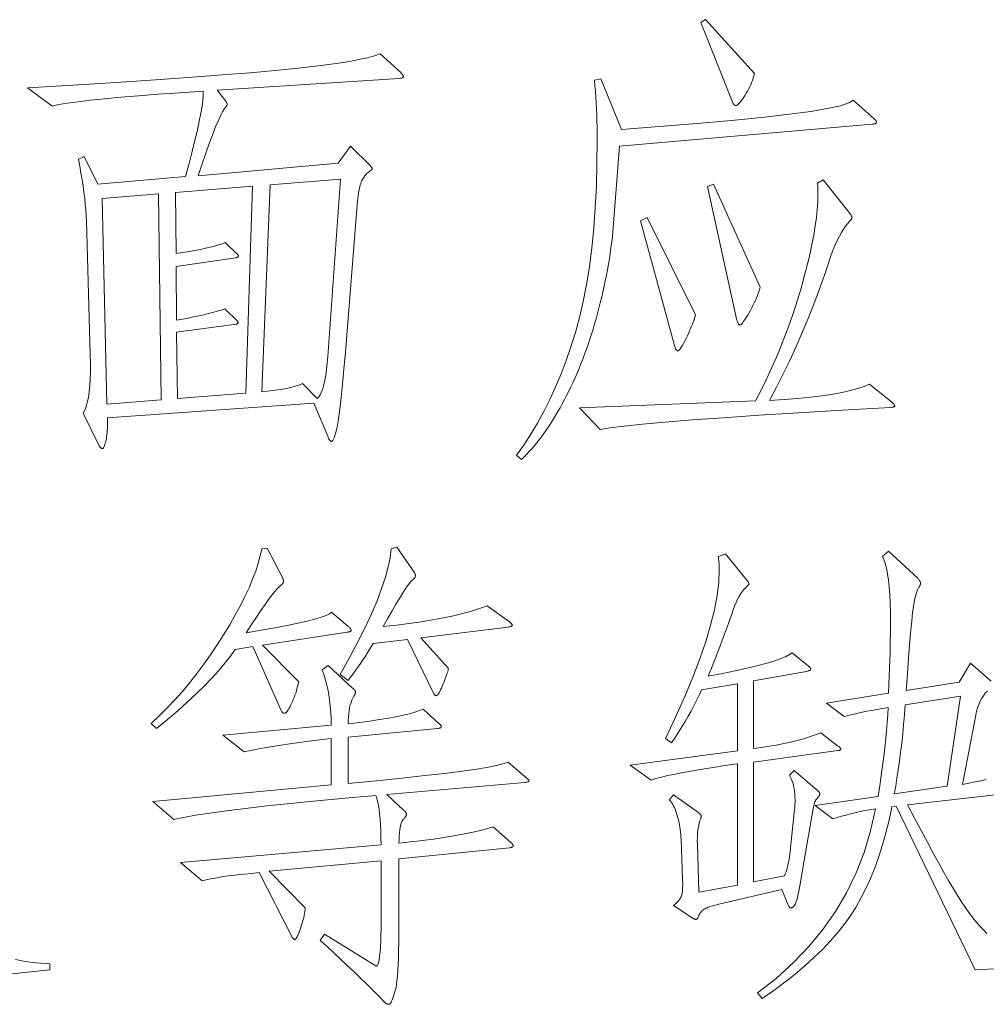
# Model space of a CAD drawing. Extents: x 0 to 1189, y 0 to 841.
# Tile 22 of 132: x 51 to 62, y 81 to 92. Entities that reach past the tile are written whole.
import ezdxf

# ---------------------------------------------------------------- set-up
doc = ezdxf.new("R2010")
doc.units = 0

msp = doc.modelspace()

# ---------------------------------------------------------------- linework, layer by layer
at = {"color": 7, "lineweight": 13}
for points in [[(59.462, 91.159), (59.456, 91.134), (59.448, 91.109), (59.439, 91.084), (59.43, 91.06), (59.42, 91.036), (59.409, 91.012), (59.397, 90.988), (59.385, 90.965), (59.371, 90.942), (59.357, 90.919), (59.342, 90.897), (59.329, 90.878), (59.317, 90.861), (59.305, 90.846), (59.295, 90.834), (59.285, 90.824), (59.277, 90.816), (59.269, 90.81), (59.262, 90.807), (59.256, 90.805), (59.251, 90.806), (59.246, 90.807), (59.242, 90.81), (59.237, 90.813), (59.233, 90.817), (59.229, 90.823), (59.225, 90.829), (59.221, 90.836), (59.217, 90.844), (59.214, 90.853), (58.866, 91.724), (58.919, 91.756)], [(55.545, 91.17), (55.551, 91.164), (55.557, 91.158), (55.561, 91.152), (55.566, 91.147), (55.569, 91.143), (55.572, 91.138), (55.574, 91.134), (55.576, 91.131), (55.577, 91.128), (55.577, 91.125), (55.576, 91.122), (55.575, 91.12), (55.573, 91.118), (55.569, 91.116), (55.565, 91.114), (55.56, 91.112), (55.554, 91.11), (55.547, 91.109), (55.538, 91.107), (55.529, 91.106), (53.513, 90.974), (53.608, 90.853), (53.611, 90.849), (53.614, 90.845), (53.616, 90.841), (53.618, 90.837), (53.62, 90.834), (53.621, 90.83), (53.622, 90.827), (53.623, 90.824), (53.624, 90.821), (53.624, 90.819), (53.624, 90.816), (53.623, 90.813), (53.623, 90.811), (53.622, 90.808), (53.621, 90.806), (53.62, 90.804), (53.619, 90.801), (53.617, 90.799), (53.615, 90.797), (53.613, 90.795), (53.595, 90.772), (53.574, 90.737), (53.55, 90.691), (53.523, 90.632), (53.493, 90.561), (53.46, 90.479), (53.425, 90.384), (53.387, 90.278), (53.346, 90.16), (53.302, 90.029), (54.854, 90.167), (54.991, 90.357), (55.213, 90.135), (55.216, 90.132), (55.218, 90.129), (55.221, 90.126), (55.223, 90.123), (55.225, 90.12), (55.226, 90.118), (55.227, 90.115), (55.228, 90.113), (55.228, 90.111), (55.229, 90.109), (55.228, 90.106), (55.227, 90.103), (55.224, 90.1), (55.221, 90.096), (55.217, 90.091), (55.211, 90.086), (55.205, 90.081), (55.198, 90.075), (55.19, 90.068), (55.181, 90.061), (55.172, 90.053), (55.163, 90.045), (55.154, 90.036), (55.146, 90.027), (55.139, 90.017), (55.132, 90.006), (55.125, 89.995), (55.118, 89.983), (55.113, 89.971), (55.107, 89.958), (55.102, 89.944), (55.097, 89.927), (55.092, 89.908), (55.088, 89.886), (55.083, 89.862), (55.079, 89.836), (55.075, 89.808), (55.072, 89.777), (55.068, 89.743), (55.065, 89.707), (54.933, 88.076), (54.917, 87.889), (54.901, 87.721), (54.886, 87.573), (54.87, 87.444), (54.855, 87.336), (54.84, 87.247), (54.825, 87.178), (54.81, 87.128), (54.795, 87.099), (54.78, 87.089), (54.777, 87.089), (54.773, 87.09), (54.77, 87.092), (54.767, 87.094), (54.764, 87.097), (54.761, 87.1), (54.758, 87.105), (54.754, 87.109), (54.751, 87.115), (54.748, 87.121), (54.584, 87.511), (52.299, 87.348), (52.299, 87.318), (52.3, 87.289), (52.299, 87.261), (52.299, 87.235), (52.297, 87.21), (52.295, 87.186), (52.293, 87.163), (52.29, 87.142), (52.287, 87.121), (52.283, 87.102), (52.279, 87.085), (52.274, 87.069), (52.27, 87.055), (52.266, 87.043), (52.262, 87.033), (52.258, 87.025), (52.255, 87.018), (52.251, 87.013), (52.247, 87.011), (52.243, 87.01), (52.24, 87.01), (52.236, 87.011), (52.232, 87.013), (52.229, 87.015), (52.225, 87.018), (52.222, 87.021), (52.219, 87.025), (52.215, 87.03), (52.212, 87.035), (52.209, 87.041), (52.029, 87.4), (52.047, 87.434), (52.063, 87.474), (52.076, 87.521), (52.088, 87.575), (52.097, 87.637), (52.104, 87.705), (52.108, 87.781), (52.11, 87.863), (52.111, 87.953), (52.109, 88.05), (52.066, 89.528), (52.064, 89.587), (52.059, 89.648), (52.054, 89.712), (52.047, 89.777), (52.039, 89.845), (52.029, 89.914), (52.018, 89.986), (52.006, 90.06), (51.992, 90.136), (51.977, 90.214), (52.04, 90.241), (52.193, 89.934), (53.164, 90.019), (53.203, 90.164), (53.238, 90.298), (53.268, 90.421), (53.294, 90.532), (53.316, 90.633), (53.334, 90.721), (53.347, 90.799), (53.355, 90.865), (53.36, 90.92), (53.36, 90.964), (53.101, 90.947), (52.862, 90.93), (52.644, 90.914), (52.446, 90.897), (52.268, 90.881), (52.111, 90.864), (51.974, 90.848), (51.858, 90.832), (51.762, 90.816), (51.686, 90.8), (51.412, 91.001), (51.732, 91.02), (52.039, 91.038), (52.333, 91.057), (52.615, 91.076), (52.884, 91.094), (53.14, 91.112), (53.384, 91.13), (53.615, 91.148), (53.833, 91.165), (54.038, 91.183), (54.23, 91.2), (54.408, 91.218), (54.571, 91.237), (54.721, 91.256), (54.856, 91.275), (54.977, 91.294), (55.083, 91.314), (55.176, 91.334), (55.254, 91.355), (55.318, 91.376)], [(60.787, 90.658), (60.792, 90.652), (60.797, 90.648), (60.801, 90.643), (60.804, 90.639), (60.807, 90.635), (60.81, 90.631), (60.811, 90.627), (60.813, 90.624), (60.813, 90.621), (60.814, 90.618), (60.813, 90.615), (60.812, 90.613), (60.809, 90.611), (60.806, 90.609), (60.802, 90.607), (60.797, 90.605), (60.79, 90.603), (60.783, 90.602), (60.775, 90.601), (60.766, 90.6), (57.968, 90.357), (57.889, 89.359), (57.881, 89.297), (57.873, 89.235), (57.864, 89.173), (57.855, 89.111), (57.844, 89.049), (57.833, 88.988), (57.822, 88.927), (57.81, 88.866), (57.797, 88.805), (57.784, 88.744), (57.77, 88.684), (57.755, 88.624), (57.74, 88.564), (57.724, 88.505), (57.708, 88.447), (57.692, 88.389), (57.675, 88.332), (57.657, 88.275), (57.639, 88.219), (57.62, 88.163), (57.601, 88.108), (57.581, 88.054), (57.561, 88), (57.54, 87.947), (57.519, 87.895), (57.497, 87.844), (57.475, 87.793), (57.453, 87.743), (57.43, 87.694), (57.406, 87.646), (57.382, 87.598), (57.358, 87.552), (57.334, 87.506), (57.309, 87.461), (57.284, 87.418), (57.259, 87.375), (57.233, 87.333), (57.208, 87.292), (57.182, 87.252), (57.155, 87.213), (57.129, 87.175), (57.102, 87.138), (57.075, 87.103), (57.048, 87.069), (57.021, 87.036), (56.993, 87.004), (56.965, 86.973), (56.937, 86.944), (56.909, 86.915), (56.881, 86.888), (56.828, 86.936), (56.909, 87.049), (56.986, 87.168), (57.06, 87.291), (57.13, 87.419), (57.197, 87.553), (57.26, 87.691), (57.32, 87.835), (57.377, 87.983), (57.43, 88.137), (57.48, 88.295), (57.526, 88.461), (57.566, 88.638), (57.603, 88.825), (57.634, 89.022), (57.66, 89.23), (57.682, 89.449), (57.699, 89.677), (57.711, 89.916), (57.718, 90.166), (57.72, 90.425), (57.72, 90.497), (57.719, 90.567), (57.717, 90.635), (57.715, 90.703), (57.712, 90.77), (57.709, 90.835), (57.705, 90.899), (57.7, 90.963), (57.695, 91.024), (57.689, 91.085), (57.762, 91.101), (57.989, 90.541), (58.454, 90.576), (58.873, 90.61), (59.245, 90.644), (59.571, 90.677), (59.85, 90.709), (60.084, 90.741), (60.271, 90.772), (60.412, 90.803), (60.507, 90.834), (60.555, 90.864)], [(53.903, 89.913), (53.054, 89.845), (53.059, 89.169), (53.133, 89.18), (53.202, 89.191), (53.267, 89.202), (53.328, 89.214), (53.385, 89.226), (53.437, 89.238), (53.485, 89.251), (53.528, 89.264), (53.568, 89.277), (53.603, 89.29), (53.729, 89.169), (53.733, 89.165), (53.737, 89.161), (53.74, 89.157), (53.743, 89.154), (53.745, 89.15), (53.747, 89.147), (53.748, 89.145), (53.75, 89.142), (53.75, 89.139), (53.75, 89.137), (53.75, 89.135), (53.749, 89.133), (53.748, 89.131), (53.745, 89.13), (53.742, 89.128), (53.739, 89.126), (53.735, 89.125), (53.73, 89.124), (53.725, 89.123), (53.719, 89.121), (53.059, 89.026), (53.064, 88.43), (53.129, 88.442), (53.192, 88.454), (53.252, 88.466), (53.309, 88.478), (53.364, 88.491), (53.416, 88.503), (53.465, 88.516), (53.512, 88.53), (53.556, 88.543), (53.597, 88.557), (53.735, 88.425), (53.737, 88.422), (53.738, 88.42), (53.74, 88.418), (53.741, 88.416), (53.742, 88.414), (53.743, 88.412), (53.744, 88.41), (53.745, 88.408), (53.745, 88.406), (53.745, 88.403), (53.745, 88.401), (53.744, 88.399), (53.743, 88.398), (53.742, 88.396), (53.74, 88.394), (53.737, 88.393), (53.735, 88.391), (53.732, 88.39), (53.728, 88.389), (53.724, 88.388), (53.064, 88.298), (53.075, 87.564), (53.83, 87.622)], [(54.88, 89.992), (54.099, 89.929), (54.009, 87.638), (54.072, 87.645), (54.13, 87.652), (54.185, 87.659), (54.235, 87.668), (54.282, 87.676), (54.325, 87.686), (54.364, 87.695), (54.399, 87.706), (54.43, 87.716), (54.458, 87.728), (54.621, 87.564), (54.639, 87.582), (54.655, 87.606), (54.67, 87.637), (54.683, 87.674), (54.695, 87.717), (54.706, 87.767), (54.716, 87.823), (54.724, 87.885), (54.732, 87.954), (54.738, 88.029)], [(60.983, 87.522), (60.989, 87.517), (60.994, 87.512), (60.999, 87.507), (61.003, 87.503), (61.006, 87.499), (61.009, 87.495), (61.011, 87.491), (61.013, 87.488), (61.014, 87.485), (61.014, 87.482), (61.014, 87.48), (61.012, 87.477), (61.01, 87.475), (61.007, 87.473), (61.002, 87.471), (60.997, 87.469), (60.991, 87.468), (60.984, 87.466), (60.976, 87.465), (60.967, 87.464), (60.434, 87.434), (59.948, 87.405), (59.509, 87.378), (59.117, 87.351), (58.772, 87.327), (58.474, 87.303), (58.223, 87.281), (58.019, 87.259), (57.862, 87.24), (57.752, 87.221), (57.525, 87.459), (59.473, 87.538), (59.535, 87.657), (59.594, 87.777), (59.651, 87.898), (59.706, 88.021), (59.757, 88.145), (59.806, 88.271), (59.853, 88.398), (59.897, 88.526), (59.938, 88.655), (59.977, 88.786), (60.013, 88.915), (60.044, 89.038), (60.073, 89.155), (60.097, 89.267), (60.118, 89.373), (60.134, 89.473), (60.148, 89.568), (60.157, 89.657), (60.163, 89.74), (60.164, 89.818), (60.164, 89.833), (60.164, 89.847), (60.164, 89.861), (60.164, 89.874), (60.163, 89.887), (60.163, 89.899), (60.162, 89.911), (60.161, 89.923), (60.16, 89.934), (60.159, 89.945), (60.222, 89.982), (60.508, 89.623), (60.514, 89.616), (60.519, 89.609), (60.524, 89.602), (60.528, 89.596), (60.531, 89.591), (60.534, 89.585), (60.536, 89.58), (60.538, 89.576), (60.539, 89.571), (60.539, 89.567), (60.539, 89.564), (60.538, 89.56), (60.537, 89.556), (60.536, 89.552), (60.534, 89.548), (60.532, 89.544), (60.529, 89.54), (60.526, 89.536), (60.522, 89.532), (60.518, 89.528), (60.494, 89.502), (60.47, 89.472), (60.447, 89.438), (60.424, 89.4), (60.401, 89.359), (60.378, 89.314), (60.356, 89.265), (60.334, 89.212), (60.312, 89.155), (60.291, 89.095), (60.236, 88.93), (60.178, 88.768), (60.118, 88.607), (60.055, 88.449), (59.99, 88.293), (59.922, 88.138), (59.852, 87.986), (59.779, 87.837), (59.704, 87.689), (59.626, 87.543), (59.79, 87.553), (59.942, 87.565), (60.083, 87.579), (60.211, 87.595), (60.328, 87.612), (60.433, 87.63), (60.526, 87.651), (60.607, 87.673), (60.677, 87.697), (60.735, 87.722)], [(59.526, 88.794), (59.516, 88.765), (59.505, 88.736), (59.495, 88.707), (59.483, 88.678), (59.471, 88.65), (59.458, 88.621), (59.445, 88.594), (59.431, 88.566), (59.417, 88.539), (59.402, 88.512), (59.387, 88.486), (59.373, 88.463), (59.36, 88.443), (59.349, 88.426), (59.338, 88.411), (59.329, 88.399), (59.32, 88.389), (59.313, 88.382), (59.307, 88.378), (59.301, 88.377), (59.297, 88.378), (59.292, 88.38), (59.288, 88.383), (59.284, 88.388), (59.28, 88.394), (59.276, 88.402), (59.272, 88.411), (59.268, 88.421), (59.265, 88.433), (59.262, 88.446), (58.94, 89.908), (59.008, 89.934)], [(52.895, 87.548), (52.864, 89.829), (52.241, 89.776), (52.293, 87.501)], [(58.808, 88.488), (58.801, 88.463), (58.793, 88.439), (58.785, 88.414), (58.776, 88.388), (58.766, 88.363), (58.755, 88.337), (58.744, 88.31), (58.732, 88.284), (58.719, 88.257), (58.705, 88.229), (58.691, 88.203), (58.678, 88.18), (58.667, 88.159), (58.656, 88.141), (58.646, 88.126), (58.637, 88.114), (58.63, 88.104), (58.623, 88.097), (58.617, 88.093), (58.612, 88.092), (58.608, 88.093), (58.604, 88.094), (58.6, 88.097), (58.596, 88.101), (58.593, 88.107), (58.589, 88.113), (58.585, 88.12), (58.582, 88.129), (58.579, 88.139), (58.575, 88.15), (58.201, 89.528), (58.275, 89.565)], [(54.965, 85.041), (54.971, 85.036), (54.976, 85.031), (54.981, 85.026), (54.985, 85.021), (54.988, 85.017), (54.991, 85.013), (54.993, 85.009), (54.995, 85.005), (54.996, 85.002), (54.996, 84.998), (54.996, 84.995), (54.995, 84.993), (54.992, 84.99), (54.989, 84.988), (54.986, 84.985), (54.981, 84.983), (54.976, 84.981), (54.969, 84.98), (54.962, 84.979), (54.954, 84.977), (54.014, 84.835), (54.416, 84.428), (54.41, 84.402), (54.404, 84.377), (54.397, 84.351), (54.39, 84.327), (54.383, 84.302), (54.374, 84.279), (54.366, 84.255), (54.356, 84.232), (54.347, 84.21), (54.336, 84.188), (54.326, 84.168), (54.316, 84.149), (54.307, 84.133), (54.299, 84.119), (54.291, 84.107), (54.283, 84.097), (54.277, 84.09), (54.27, 84.084), (54.265, 84.081), (54.26, 84.08), (54.255, 84.08), (54.251, 84.081), (54.246, 84.083), (54.242, 84.086), (54.238, 84.089), (54.234, 84.093), (54.23, 84.098), (54.227, 84.104), (54.223, 84.11), (54.22, 84.117), (53.909, 84.819), (53.713, 84.787), (53.66, 84.712), (53.599, 84.634), (53.531, 84.553), (53.455, 84.47), (53.372, 84.383), (53.281, 84.294), (53.182, 84.203), (53.077, 84.108), (52.963, 84.011), (52.842, 83.911), (52.784, 83.969), (52.873, 84.053), (52.96, 84.14), (53.045, 84.23), (53.128, 84.323), (53.209, 84.42), (53.288, 84.519), (53.365, 84.622), (53.44, 84.728), (53.513, 84.836), (53.584, 84.948), (53.652, 85.06), (53.713, 85.168), (53.77, 85.272), (53.821, 85.373), (53.866, 85.47), (53.906, 85.564), (53.94, 85.654), (53.968, 85.74), (53.991, 85.822), (54.009, 85.901), (54.067, 85.906), (54.236, 85.584), (54.238, 85.579), (54.24, 85.574), (54.241, 85.569), (54.243, 85.564), (54.244, 85.559), (54.245, 85.555), (54.246, 85.55), (54.246, 85.546), (54.247, 85.541), (54.247, 85.537), (54.246, 85.533), (54.245, 85.529), (54.244, 85.524), (54.242, 85.52), (54.239, 85.516), (54.235, 85.512), (54.231, 85.507), (54.226, 85.503), (54.221, 85.499), (54.215, 85.495), (54.198, 85.481), (54.176, 85.459), (54.15, 85.428), (54.119, 85.388), (54.083, 85.34), (54.043, 85.284), (53.998, 85.219), (53.948, 85.145), (53.894, 85.063), (53.835, 84.972), (54.002, 85), (54.153, 85.027), (54.288, 85.052), (54.407, 85.077), (54.509, 85.1), (54.596, 85.122), (54.666, 85.143), (54.72, 85.163), (54.758, 85.182), (54.78, 85.199)], [(56.749, 85.094), (56.755, 85.088), (56.76, 85.083), (56.765, 85.079), (56.769, 85.075), (56.773, 85.07), (56.775, 85.067), (56.778, 85.063), (56.779, 85.06), (56.78, 85.057), (56.781, 85.054), (56.78, 85.051), (56.779, 85.049), (56.776, 85.047), (56.773, 85.045), (56.769, 85.043), (56.763, 85.041), (56.757, 85.039), (56.75, 85.038), (56.742, 85.037), (56.733, 85.035), (55.767, 84.914), (56.073, 84.576), (56.072, 84.567), (56.069, 84.556), (56.066, 84.543), (56.061, 84.528), (56.056, 84.512), (56.05, 84.494), (56.042, 84.474), (56.034, 84.453), (56.025, 84.43), (56.015, 84.405), (56.005, 84.38), (55.995, 84.358), (55.986, 84.339), (55.978, 84.322), (55.97, 84.308), (55.963, 84.296), (55.957, 84.287), (55.951, 84.28), (55.946, 84.277), (55.941, 84.275), (55.937, 84.276), (55.933, 84.276), (55.929, 84.278), (55.926, 84.279), (55.923, 84.282), (55.92, 84.285), (55.917, 84.288), (55.914, 84.292), (55.912, 84.297), (55.91, 84.302), (55.619, 84.898), (55.239, 84.851), (55.211, 84.804), (55.182, 84.758), (55.154, 84.714), (55.127, 84.672), (55.099, 84.63), (55.072, 84.59), (55.045, 84.552), (55.018, 84.515), (54.991, 84.479), (54.965, 84.444), (54.875, 84.508), (54.976, 84.691), (55.068, 84.864), (55.15, 85.028), (55.221, 85.182), (55.283, 85.326), (55.334, 85.46), (55.376, 85.585), (55.407, 85.7), (55.428, 85.806), (55.44, 85.901), (55.503, 85.917), (55.693, 85.643), (55.696, 85.638), (55.699, 85.634), (55.701, 85.63), (55.703, 85.626), (55.705, 85.621), (55.706, 85.617), (55.707, 85.613), (55.708, 85.609), (55.709, 85.605), (55.709, 85.6), (55.709, 85.596), (55.707, 85.592), (55.706, 85.587), (55.703, 85.583), (55.7, 85.578), (55.696, 85.573), (55.691, 85.568), (55.685, 85.563), (55.679, 85.558), (55.672, 85.553), (55.659, 85.541), (55.642, 85.52), (55.621, 85.491), (55.595, 85.453), (55.565, 85.406), (55.531, 85.351), (55.492, 85.286), (55.449, 85.213), (55.402, 85.131), (55.35, 85.041), (55.498, 85.057), (55.639, 85.075), (55.773, 85.094), (55.899, 85.115), (56.018, 85.137), (56.129, 85.16), (56.233, 85.185), (56.33, 85.211), (56.419, 85.239), (56.501, 85.268)], [(60.386, 83.668), (59.452, 83.541), (59.452, 82.216), (59.795, 82.28), (59.803, 82.302), (59.811, 82.325), (59.818, 82.348), (59.824, 82.371), (59.831, 82.395), (59.836, 82.419), (59.841, 82.443), (59.846, 82.467), (59.85, 82.492), (59.853, 82.517), (59.906, 83.019), (59.907, 83.028), (59.908, 83.038), (59.908, 83.048), (59.909, 83.058), (59.91, 83.068), (59.91, 83.078), (59.911, 83.088), (59.911, 83.098), (59.911, 83.109), (59.911, 83.119), (59.91, 83.154), (59.908, 83.188), (59.905, 83.219), (59.901, 83.249), (59.895, 83.278), (59.888, 83.304), (59.88, 83.329), (59.87, 83.352), (59.86, 83.374), (59.848, 83.394), (59.9, 83.446), (60.154, 83.23), (60.16, 83.225), (60.165, 83.22), (60.17, 83.215), (60.174, 83.211), (60.178, 83.206), (60.18, 83.202), (60.183, 83.198), (60.184, 83.195), (60.185, 83.191), (60.186, 83.188), (60.185, 83.184), (60.184, 83.181), (60.183, 83.177), (60.18, 83.172), (60.178, 83.167), (60.174, 83.162), (60.17, 83.157), (60.165, 83.151), (60.16, 83.144), (60.154, 83.138), (60.148, 83.13), (60.142, 83.121), (60.136, 83.111), (60.131, 83.1), (60.126, 83.087), (60.122, 83.073), (60.117, 83.057), (60.113, 83.04), (60.11, 83.022), (60.106, 83.003), (59.98, 82.259), (59.971, 82.212), (59.963, 82.169), (59.956, 82.131), (59.949, 82.096), (59.942, 82.065), (59.936, 82.039), (59.93, 82.016), (59.924, 81.997), (59.919, 81.982), (59.914, 81.971), (59.909, 81.962), (59.904, 81.955), (59.899, 81.948), (59.895, 81.942), (59.89, 81.937), (59.885, 81.933), (59.88, 81.93), (59.876, 81.928), (59.871, 81.927), (59.866, 81.926), (59.861, 81.927), (59.857, 81.928), (59.853, 81.93), (59.848, 81.934), (59.844, 81.938), (59.84, 81.943), (59.837, 81.949), (59.833, 81.956), (59.83, 81.965), (59.827, 81.974), (59.763, 82.132), (59.066, 81.968), (59.043, 81.962), (59.021, 81.956), (59.001, 81.95), (58.982, 81.944), (58.965, 81.939), (58.95, 81.933), (58.936, 81.928), (58.924, 81.923), (58.914, 81.918), (58.905, 81.913), (58.898, 81.908), (58.89, 81.903), (58.883, 81.897), (58.877, 81.891), (58.871, 81.884), (58.865, 81.877), (58.86, 81.869), (58.856, 81.861), (58.851, 81.853), (58.847, 81.844), (58.844, 81.836), (58.84, 81.828), (58.837, 81.821), (58.833, 81.816), (58.83, 81.811), (58.827, 81.807), (58.824, 81.803), (58.821, 81.801), (58.818, 81.8), (58.816, 81.799), (58.813, 81.799), (58.81, 81.8), (58.807, 81.8), (58.804, 81.801), (58.8, 81.802), (58.797, 81.803), (58.793, 81.805), (58.789, 81.806), (58.785, 81.808), (58.781, 81.81), (58.565, 81.952), (58.58, 81.965), (58.594, 81.978), (58.606, 81.99), (58.618, 82.002), (58.628, 82.014), (58.636, 82.026), (58.643, 82.037), (58.649, 82.049), (58.654, 82.06), (58.657, 82.071), (58.66, 82.083), (58.662, 82.096), (58.663, 82.11), (58.665, 82.125), (58.666, 82.142), (58.666, 82.16), (58.667, 82.179), (58.667, 82.199), (58.666, 82.22), (58.665, 82.243), (58.649, 82.686), (58.648, 82.714), (58.646, 82.741), (58.643, 82.768), (58.64, 82.794), (58.636, 82.821), (58.632, 82.847), (58.626, 82.873), (58.621, 82.899), (58.614, 82.925), (58.607, 82.95), (58.6, 82.975), (58.592, 82.998), (58.583, 83.019), (58.575, 83.038), (58.566, 83.056), (58.557, 83.072), (58.548, 83.086), (58.538, 83.099), (58.528, 83.11), (58.517, 83.119), (58.565, 83.177), (58.845, 82.977), (58.85, 82.973), (58.854, 82.97), (58.858, 82.967), (58.862, 82.964), (58.864, 82.961), (58.867, 82.958), (58.869, 82.954), (58.87, 82.951), (58.871, 82.948), (58.871, 82.945), (58.871, 82.942), (58.871, 82.939), (58.871, 82.935), (58.87, 82.932), (58.87, 82.929), (58.869, 82.926), (58.868, 82.923), (58.868, 82.92), (58.867, 82.916), (58.866, 82.913), (58.858, 82.891), (58.851, 82.867), (58.845, 82.842), (58.84, 82.816), (58.835, 82.789), (58.832, 82.761), (58.83, 82.732), (58.829, 82.702), (58.828, 82.671), (58.829, 82.639), (58.845, 82.1), (59.272, 82.179), (59.272, 83.52), (59.133, 83.501), (59.004, 83.481), (58.885, 83.462), (58.775, 83.443), (58.674, 83.425), (58.584, 83.408), (58.503, 83.39), (58.431, 83.373), (58.369, 83.357), (58.317, 83.341), (58.084, 83.505), (59.272, 83.663), (59.272, 84.407), (58.876, 84.339), (58.849, 84.28), (58.821, 84.222), (58.791, 84.164), (58.76, 84.105), (58.727, 84.047), (58.693, 83.988), (58.658, 83.93), (58.621, 83.871), (58.583, 83.812), (58.544, 83.753), (58.475, 83.8), (58.588, 84.038), (58.69, 84.265), (58.779, 84.48), (58.857, 84.684), (58.923, 84.876), (58.976, 85.056), (59.018, 85.225), (59.048, 85.383), (59.066, 85.529), (59.072, 85.664), (59.072, 85.68), (59.071, 85.697), (59.071, 85.712), (59.07, 85.728), (59.069, 85.743), (59.068, 85.757), (59.066, 85.772), (59.065, 85.785), (59.063, 85.799), (59.061, 85.811), (59.14, 85.843), (59.378, 85.553), (59.382, 85.548), (59.385, 85.543), (59.389, 85.538), (59.391, 85.534), (59.394, 85.53), (59.396, 85.526), (59.397, 85.522), (59.398, 85.519), (59.399, 85.516), (59.399, 85.513), (59.399, 85.511), (59.398, 85.508), (59.398, 85.506), (59.396, 85.503), (59.395, 85.501), (59.393, 85.498), (59.391, 85.496), (59.389, 85.494), (59.386, 85.492), (59.383, 85.489), (59.364, 85.473), (59.346, 85.453), (59.328, 85.43), (59.31, 85.404), (59.292, 85.375), (59.275, 85.342), (59.258, 85.306), (59.241, 85.266), (59.225, 85.224), (59.209, 85.178), (59.192, 85.128), (59.173, 85.075), (59.152, 85.016), (59.13, 84.954), (59.105, 84.888), (59.078, 84.817), (59.049, 84.742), (59.018, 84.663), (58.985, 84.579), (58.95, 84.492), (59.106, 84.522), (59.248, 84.551), (59.375, 84.579), (59.489, 84.607), (59.589, 84.633), (59.675, 84.658), (59.747, 84.683), (59.805, 84.706), (59.849, 84.729), (59.879, 84.75), (60.059, 84.603), (60.064, 84.598), (60.068, 84.594), (60.072, 84.591), (60.076, 84.587), (60.079, 84.583), (60.081, 84.58), (60.083, 84.577), (60.084, 84.574), (60.085, 84.571), (60.085, 84.568), (60.085, 84.566), (60.083, 84.563), (60.081, 84.561), (60.078, 84.558), (60.073, 84.556), (60.068, 84.553), (60.062, 84.551), (60.055, 84.549), (60.047, 84.547), (60.038, 84.544), (59.452, 84.439), (59.452, 83.689), (59.54, 83.701), (59.625, 83.715), (59.707, 83.729), (59.786, 83.745), (59.862, 83.762), (59.935, 83.78), (60.005, 83.799), (60.072, 83.819), (60.135, 83.841), (60.196, 83.863), (60.386, 83.716), (60.392, 83.712), (60.398, 83.708), (60.402, 83.704), (60.406, 83.7), (60.41, 83.697), (60.413, 83.694), (60.415, 83.691), (60.417, 83.689), (60.417, 83.686), (60.418, 83.684), (60.417, 83.682), (60.417, 83.68), (60.415, 83.678), (60.413, 83.676), (60.41, 83.675), (60.406, 83.673), (60.402, 83.672), (60.398, 83.67), (60.392, 83.669)], [(56.928, 83.373), (56.935, 83.366), (56.942, 83.361), (56.947, 83.355), (56.952, 83.351), (56.956, 83.346), (56.959, 83.342), (56.962, 83.339), (56.964, 83.335), (56.965, 83.333), (56.965, 83.33), (56.965, 83.328), (56.963, 83.326), (56.961, 83.324), (56.958, 83.323), (56.953, 83.321), (56.948, 83.32), (56.942, 83.318), (56.935, 83.317), (56.927, 83.316), (56.918, 83.314), (55.392, 83.183), (55.577, 83.008), (55.583, 83.003), (55.588, 82.998), (55.593, 82.993), (55.597, 82.988), (55.601, 82.983), (55.604, 82.979), (55.606, 82.974), (55.607, 82.969), (55.608, 82.965), (55.609, 82.961), (55.608, 82.956), (55.607, 82.952), (55.605, 82.947), (55.603, 82.941), (55.599, 82.936), (55.595, 82.93), (55.59, 82.923), (55.585, 82.917), (55.579, 82.91), (55.572, 82.903), (55.565, 82.893), (55.558, 82.881), (55.552, 82.864), (55.546, 82.844), (55.541, 82.82), (55.537, 82.792), (55.533, 82.76), (55.529, 82.725), (55.527, 82.687), (55.524, 82.644), (55.659, 82.658), (55.787, 82.673), (55.909, 82.689), (56.023, 82.706), (56.131, 82.723), (56.232, 82.742), (56.327, 82.761), (56.414, 82.781), (56.495, 82.802), (56.569, 82.824), (56.765, 82.649), (56.77, 82.645), (56.774, 82.641), (56.778, 82.637), (56.782, 82.633), (56.785, 82.63), (56.787, 82.626), (56.789, 82.622), (56.79, 82.619), (56.791, 82.616), (56.791, 82.612), (56.791, 82.609), (56.789, 82.606), (56.787, 82.604), (56.784, 82.601), (56.781, 82.599), (56.776, 82.597), (56.77, 82.595), (56.764, 82.594), (56.757, 82.592), (56.749, 82.591), (55.524, 82.47), (55.524, 81.646), (55.524, 81.55), (55.522, 81.46), (55.52, 81.378), (55.517, 81.303), (55.514, 81.235), (55.509, 81.174), (55.503, 81.12), (55.497, 81.074), (55.49, 81.034), (55.482, 81.002), (55.474, 80.975), (55.466, 80.951), (55.458, 80.93), (55.451, 80.911), (55.444, 80.895), (55.438, 80.883), (55.432, 80.873), (55.426, 80.865), (55.421, 80.861), (55.416, 80.86), (55.411, 80.86), (55.407, 80.861), (55.402, 80.862), (55.397, 80.863), (55.393, 80.865), (55.388, 80.867), (55.384, 80.87), (55.38, 80.873), (55.375, 80.877), (55.371, 80.881), (55.304, 80.949), (55.236, 81.016), (55.167, 81.085), (55.097, 81.153), (55.025, 81.221), (54.953, 81.29), (54.88, 81.359), (54.805, 81.428), (54.73, 81.498), (54.653, 81.567), (54.701, 81.636), (55.281, 81.277), (55.29, 81.294), (55.298, 81.319), (55.306, 81.352), (55.312, 81.392), (55.317, 81.439), (55.321, 81.494), (55.325, 81.557), (55.327, 81.626), (55.328, 81.704), (55.329, 81.789), (55.329, 82.449), (54.088, 82.333), (54.489, 81.926), (54.487, 81.906), (54.484, 81.885), (54.48, 81.864), (54.476, 81.842), (54.471, 81.82), (54.465, 81.797), (54.459, 81.774), (54.452, 81.75), (54.445, 81.726), (54.437, 81.702), (54.428, 81.678), (54.421, 81.657), (54.413, 81.638), (54.407, 81.622), (54.4, 81.609), (54.395, 81.598), (54.389, 81.589), (54.384, 81.583), (54.38, 81.579), (54.376, 81.578), (54.372, 81.578), (54.369, 81.579), (54.365, 81.58), (54.362, 81.582), (54.358, 81.584), (54.355, 81.587), (54.351, 81.591), (54.348, 81.595), (54.345, 81.599), (54.342, 81.604), (53.977, 82.317), (53.894, 82.309), (53.815, 82.301), (53.741, 82.293), (53.672, 82.285), (53.607, 82.276), (53.546, 82.267), (53.49, 82.257), (53.438, 82.247), (53.392, 82.237), (53.349, 82.227), (53.106, 82.428), (55.329, 82.623), (55.327, 82.702), (55.325, 82.775), (55.321, 82.843), (55.317, 82.906), (55.312, 82.963), (55.305, 83.016), (55.298, 83.063), (55.29, 83.104), (55.281, 83.141), (55.271, 83.172), (54.93, 83.142), (54.615, 83.112), (54.327, 83.083), (54.064, 83.055), (53.827, 83.028), (53.616, 83.002), (53.431, 82.976), (53.272, 82.951), (53.139, 82.926), (53.032, 82.903), (52.8, 83.103), (54.775, 83.288), (54.775, 83.8), (54.651, 83.785), (54.533, 83.771), (54.422, 83.756), (54.317, 83.741), (54.218, 83.726), (54.125, 83.711), (54.038, 83.697), (53.957, 83.682), (53.882, 83.667), (53.814, 83.652), (53.576, 83.837), (54.775, 83.948), (54.774, 84.022), (54.771, 84.092), (54.765, 84.16), (54.758, 84.226), (54.749, 84.288), (54.738, 84.348), (54.725, 84.405), (54.71, 84.46), (54.693, 84.511), (54.674, 84.56), (54.743, 84.608), (55.012, 84.36), (55.018, 84.355), (55.023, 84.349), (55.028, 84.345), (55.032, 84.34), (55.036, 84.335), (55.039, 84.331), (55.041, 84.327), (55.042, 84.323), (55.043, 84.319), (55.044, 84.315), (55.044, 84.311), (55.043, 84.307), (55.042, 84.303), (55.041, 84.299), (55.04, 84.294), (55.038, 84.29), (55.036, 84.285), (55.034, 84.28), (55.031, 84.275), (55.028, 84.27), (55.016, 84.249), (55.005, 84.226), (54.996, 84.2), (54.987, 84.173), (54.98, 84.143), (54.975, 84.112), (54.97, 84.078), (54.967, 84.042), (54.965, 84.004), (54.965, 83.964), (55.09, 83.979), (55.205, 83.994), (55.312, 84.01), (55.409, 84.025), (55.496, 84.042), (55.575, 84.058), (55.643, 84.075), (55.703, 84.092), (55.753, 84.11), (55.793, 84.127), (55.968, 83.969), (55.973, 83.965), (55.977, 83.961), (55.981, 83.957), (55.984, 83.953), (55.987, 83.949), (55.99, 83.946), (55.992, 83.942), (55.993, 83.939), (55.994, 83.935), (55.994, 83.932), (55.994, 83.929), (55.992, 83.926), (55.99, 83.924), (55.987, 83.921), (55.983, 83.919), (55.979, 83.917), (55.973, 83.915), (55.967, 83.914), (55.96, 83.912), (55.952, 83.911), (54.965, 83.816), (54.965, 83.304), (55.277, 83.334), (55.559, 83.362), (55.811, 83.39), (56.033, 83.415), (56.225, 83.44), (56.387, 83.463), (56.518, 83.485), (56.62, 83.505), (56.692, 83.524), (56.733, 83.541)], [(61.743, 84.27), (61.13, 84.175), (61.122, 84.064), (61.112, 83.956), (61.102, 83.851), (61.091, 83.748), (61.079, 83.648), (61.066, 83.551), (61.053, 83.456), (61.039, 83.364), (61.025, 83.275), (61.009, 83.188), (61.595, 83.272)]]:
    msp.add_lwpolyline(points, close=True, dxfattribs=at)
for points in [[(62.767, 81.287), (61.906, 81.24), (61.03, 83.051), (60.983, 83.045), (60.951, 82.899), (60.917, 82.759), (60.879, 82.624), (60.838, 82.495), (60.793, 82.371), (60.745, 82.253), (60.694, 82.14), (60.64, 82.033), (60.582, 81.932), (60.521, 81.836), (60.454, 81.744), (60.381, 81.651), (60.301, 81.559), (60.214, 81.467), (60.12, 81.376), (60.019, 81.285), (59.912, 81.194), (59.797, 81.103), (59.675, 81.013), (59.547, 80.923), (59.494, 80.986), (59.7, 81.147), (59.889, 81.318), (60.062, 81.498), (60.218, 81.687), (60.357, 81.886), (60.48, 82.095), (60.586, 82.313), (60.675, 82.541), (60.747, 82.778), (60.803, 83.024), (60.758, 83.016), (60.712, 83.008), (60.665, 82.999), (60.618, 82.989), (60.571, 82.978), (60.523, 82.966), (60.475, 82.954), (60.426, 82.941), (60.377, 82.928), (60.328, 82.913), (60.133, 83.061), (60.83, 83.161), (60.848, 83.278), (60.864, 83.39), (60.879, 83.498), (60.893, 83.602), (60.905, 83.702), (60.915, 83.799), (60.924, 83.891), (60.931, 83.979), (60.936, 84.063), (60.94, 84.143), (60.877, 84.133), (60.816, 84.122), (60.759, 84.112), (60.706, 84.102), (60.655, 84.092), (60.608, 84.082), (60.565, 84.072), (60.525, 84.062), (60.488, 84.053), (60.455, 84.043), (60.259, 84.191), (60.946, 84.302), (60.95, 84.398), (60.953, 84.49), (60.956, 84.579), (60.959, 84.663), (60.962, 84.744), (60.963, 84.82), (60.965, 84.893), (60.966, 84.962), (60.967, 85.027), (60.967, 85.088), (60.966, 85.198), (60.963, 85.3), (60.959, 85.393), (60.952, 85.478), (60.944, 85.555), (60.935, 85.624), (60.923, 85.685), (60.909, 85.737), (60.894, 85.781), (60.877, 85.817), (60.946, 85.875), (61.268, 85.574), (61.274, 85.568), (61.279, 85.562), (61.284, 85.556), (61.288, 85.55), (61.291, 85.545), (61.294, 85.54), (61.297, 85.535), (61.298, 85.53), (61.299, 85.525), (61.299, 85.521), (61.299, 85.517), (61.299, 85.512), (61.298, 85.507), (61.296, 85.503), (61.294, 85.497), (61.292, 85.492), (61.289, 85.486), (61.286, 85.481), (61.282, 85.475), (61.278, 85.468), (61.27, 85.452), (61.262, 85.434), (61.255, 85.413), (61.247, 85.389), (61.241, 85.363), (61.234, 85.335), (61.228, 85.304), (61.223, 85.271), (61.217, 85.235), (61.212, 85.196), (61.207, 85.152), (61.202, 85.099), (61.196, 85.036), (61.189, 84.963), (61.183, 84.882), (61.175, 84.791), (61.167, 84.69), (61.159, 84.581), (61.15, 84.462), (61.141, 84.333), (61.727, 84.423), (61.854, 84.634), (62.081, 84.434)], [(62.04, 84.326), (62.017, 84.302), (61.997, 84.275), (61.978, 84.246), (61.961, 84.214), (61.946, 84.179), (61.932, 84.142), (61.921, 84.102), (61.912, 84.059), (61.764, 83.293), (61.836, 83.307), (61.904, 83.321), (61.968, 83.334), (62.028, 83.347)], [(62.482, 83.219), (61.157, 83.066), (61.233, 82.92), (61.306, 82.782), (61.375, 82.653), (61.44, 82.533), (61.501, 82.421), (61.559, 82.318), (61.613, 82.224), (61.664, 82.139), (61.71, 82.062), (61.753, 81.995), (61.794, 81.933), (61.835, 81.876), (61.876, 81.822), (61.916, 81.772), (61.956, 81.725), (61.996, 81.683), (62.035, 81.644)], [(51.281, 81.354), (51.371, 81.337), (51.464, 81.324), (51.56, 81.314), (51.66, 81.308), (51.66, 81.24), (50.71, 81.14)]]:
    msp.add_lwpolyline(points, dxfattribs=at)

doc.saveas('drawing.dxf')
